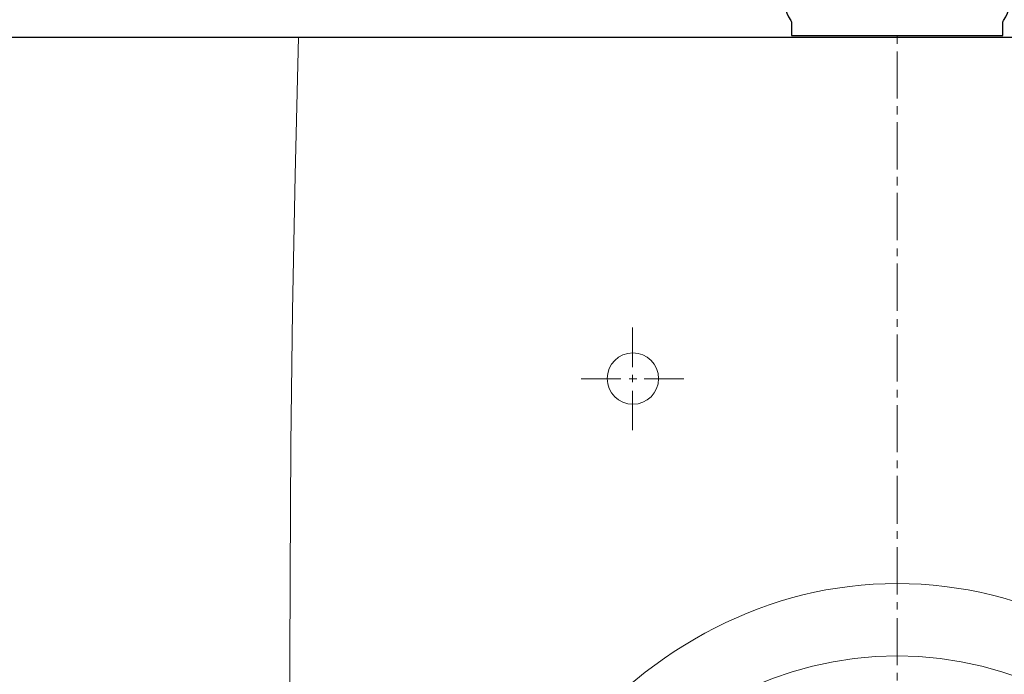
# Model space of a CAD drawing. Header units: millimetres. Extents: x 42924 to 92944, y -369470 to -179866.
# Tile 17 of 256: x 45959 to 45988, y -181343 to -181324. Entities that reach past the tile are written whole.
import ezdxf

# ---------------------------------------------------------------- set-up
doc = ezdxf.new("R2010")
doc.units = ezdxf.units.MM
doc.layers.get('0').update_dxf_attribs({"color": 8})
doc.layers.add('!! 2 ZABUDOWA GK-MDF', color=8, linetype='Continuous')
doc.layers.add('!! 2_wypos-sanitarne', color=8, linetype='Continuous')
doc.layers.add('!!_@ wypos sanit nd', color=8, linetype='Continuous', plot=False)
doc.layers.add('E_SAP_ZASIĘG', color=150, linetype='Continuous', plot=False)

# ---------------------------------------------------------------- blocks, each defined once
blk = doc.blocks.new('A$Cff2eaf8b')
blk.add_lwpolyline([(-0.04, -0.0685), (-0.03255, -0.0685, 0.236962), (-0.03118, -0.07775, -0.154353), (-0.031, -0.07832), (-0.031, -0.08218), (0.031, -0.08218), (0.031, -0.07832, -0.154353), (0.03118, -0.07775, 0.236962), (0.03255, -0.0685), (0.04, -0.0685)], format="xyb")
blk = doc.blocks.new('A$C6ce7c513')
at = {"lineweight": 0}
for points in [[(0, 0), (0, -0.00246)], [(-0.17548, -0.00049), (-0.17646, -0.04094), (-0.1772, -0.08064), (-0.1777, -0.11986), (-0.17794, -0.15833), (-0.17819, -0.23404)], [(-0.17548, -0.00049), (0.17547, -0.00049)], [(0, -0.00469), (0, -0.0185)], [(0, -0.02072), (0, -0.02318)], [(0, -0.0254), (0, -0.03921)], [(0, -0.04143), (0, -0.0439)], [(0, -0.04612), (0, -0.05993)], [(0, -0.0624), (0, -0.06461)], [(0, -0.06683), (0, -0.08064)], [(0, -0.08311), (0, -0.08533)], [(-0.07757, -0.08557), (-0.07757, -0.09717)], [(0, -0.08755), (0, -0.10136)], [(-0.08102, -0.10062), (-0.09261, -0.10062)], [(-0.07633, -0.10062), (-0.07855, -0.10062)], [(-0.07757, -0.09939), (-0.07757, -0.1016)], [(-0.06252, -0.10062), (-0.07411, -0.10062)], [(0, -0.10383), (0, -0.10605)], [(-0.07757, -0.10408), (-0.07757, -0.11567)], [(0, -0.10827), (0, -0.12208)], [(0, -0.12455), (0, -0.12677)], [(0, -0.12898), (0, -0.14304)], [(0, -0.14526), (0, -0.14748)], [(0, -0.14995), (0, -0.16376)], [(0, -0.16598), (0, -0.1682)], [(0, -0.17066), (0, -0.18447)], [(0, -0.18669), (0, -0.18892)]]:
    blk.add_lwpolyline(points, dxfattribs=at)
blk.add_circle((-0.07744, -0.1005), 0.00752, dxfattribs=at)
for centre, major_axis, ratio in [((0, -0.32554), (0, -0.16499), 0.830338), ((0, -0.32974), (0, -0.14798), 0.83084)]:
    blk.add_ellipse(centre, major_axis=major_axis, ratio=ratio, start_param=0, end_param=6.283185, dxfattribs=at)

msp = doc.modelspace()

# ---------------------------------------------------------------- linework, layer by layer
at = {"layer": '!! 2 ZABUDOWA GK-MDF'}
msp.add_lwpolyline([(45932.12722, -181324.72377), (46037.12722, -181324.72377)], dxfattribs=at)
at = {"layer": 'E_SAP_ZASIĘG'}
for centre in [(45516.33676, -181291.23744), (46172.51188, -181498.06894)]:
    msp.add_circle(centre, 600, dxfattribs=at)

# ---------------------------------------------------------------- block references
at = {"layer": '!! 2_wypos-sanitarne', "xscale": 100, "yscale": 100, "zscale": 100}
msp.add_blockref('A$C6ce7c513', (45984.62757, -181324.67478), dxfattribs=at)
at = {"layer": '!!_@ wypos sanit nd', "xscale": 100, "yscale": 100, "zscale": 100}
msp.add_blockref('A$Cff2eaf8b', (45984.62757, -181316.45678), dxfattribs=at)

doc.saveas('drawing.dxf')
